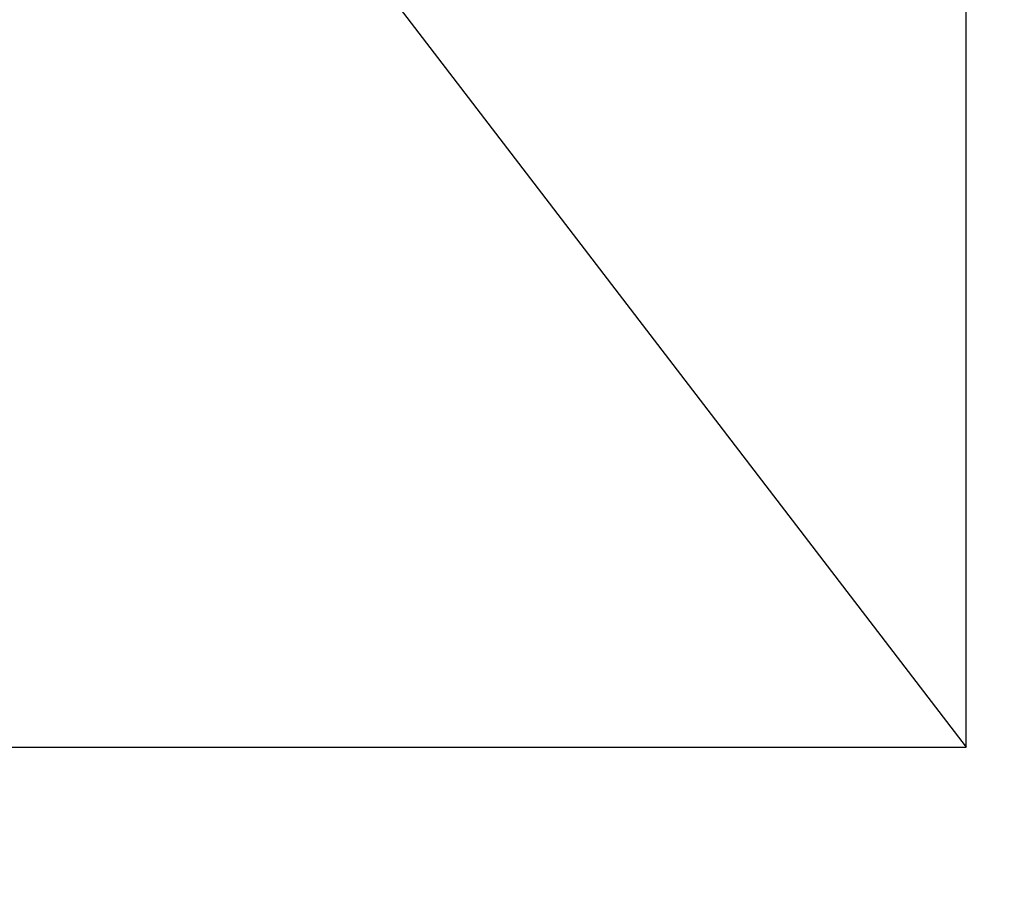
# Model space of a CAD drawing. Header units: millimetres. Extents: x 3536 to 5222, y 1741 to 3266.
# Tile 150 of 256: x 4057.9 to 4063.65, y 2969.2 to 2974.25. Entities that reach past the tile are written whole.
import ezdxf

# ---------------------------------------------------------------- set-up
doc = ezdxf.new("R2010")
doc.units = ezdxf.units.MM

msp = doc.modelspace()

# ---------------------------------------------------------------- hatches: boundary and pattern name
at = {"linetype": 'Continuous', "true_color": 0x139b48}
h = msp.add_hatch(dxfattribs=at)
h.set_pattern_fill('ANSI31', color=114)
h.set_pattern_definition([(45, (5134.327, 2974.0366), (-2.245064, 2.245064), [])])
h.paths.add_polyline_path([(4244.7791, 1982.0775), (4244.8075, 1957.2707), (4269.6143, 1957.2992), (4269.5858, 1982.1059)])
h.paths.add_polyline_path([(4511.5229, 1972.7578), (4511.5513, 1947.951), (4536.358, 1947.9795), (4536.3296, 1972.7862)])
h.paths.add_polyline_path([(4201.1381, 1862.7464), (4201.1665, 1837.9397), (4225.9732, 1837.9681), (4225.9448, 1862.7749)])
h.paths.add_polyline_path([(4547.9159, 1857.3153), (4547.9443, 1832.5086), (4572.751, 1832.537), (4572.7226, 1857.3437)])
h.paths.add_polyline_path([(4466.0673, 2349.5897), (4466.0957, 2324.7829), (4490.9025, 2324.8113), (4490.874, 2349.6181)])
h.paths.add_polyline_path([(4809.6655, 2341.5748), (4809.694, 2316.768), (4834.5007, 2316.7964), (4834.4723, 2341.6032)])
h.paths.add_polyline_path([(4779.0514, 2458.3615), (4779.0798, 2433.5547), (4803.8866, 2433.5831), (4803.8581, 2458.3899)])
h.paths.add_polyline_path([(4512.3076, 2467.6811), (4512.336, 2442.8744), (4537.1428, 2442.9028), (4537.1143, 2467.7096)])
edge = h.paths.add_edge_path()
edge.add_arc((4251.0048, 2446.2713), 4.31, 0, 360)
h.paths.add_polyline_path([(4226.198, 2446.2429), (4226.2265, 2421.4361), (4251.0332, 2421.4645), (4251.0048, 2446.2713)])
h.paths.add_polyline_path([(3959.4543, 2455.5625), (3959.4827, 2430.7558), (3984.2894, 2430.7842), (3984.261, 2455.591)])
h.paths.add_polyline_path([(3920.0468, 2335.3468), (3920.0752, 2310.5401), (3944.882, 2310.5685), (3944.8536, 2335.3753)])
h.paths.add_polyline_path([(4270.0134, 2335.6662), (4270.0419, 2310.8594), (4294.8486, 2310.8879), (4294.8202, 2335.6946)])
h.paths.add_polyline_path([(3627.4362, 2832.9901), (3627.4646, 2808.1833), (3652.2713, 2808.2117), (3652.2429, 2833.0185)])
h.paths.add_polyline_path([(4007.9799, 2834.1103), (4008.0084, 2809.3036), (4032.8151, 2809.332), (4032.7867, 2834.1388)])
h.paths.add_polyline_path([(3958.8426, 2964.6885), (3958.8711, 2939.8818), (3983.6778, 2939.9102), (3983.6494, 2964.7169)])
h.paths.add_polyline_path([(3692.0989, 2974.0082), (3692.1273, 2949.2014), (3716.9341, 2949.2299), (3716.9056, 2974.0366)])
edge = h.paths.add_edge_path()
edge.add_arc((4270.6926, 2928.921), 4.219, 0, 360)
h.paths.add_polyline_path([(4245.8574, 2953.6993), (4245.8858, 2928.8926), (4270.6926, 2928.921), (4270.6642, 2953.7277)])
h.paths.add_polyline_path([(4204.9162, 2828.5874), (4204.9446, 2803.7807), (4229.7513, 2803.8091), (4229.7229, 2828.6159)])
h.paths.add_polyline_path([(4553.4268, 2829.9314), (4553.4552, 2805.1246), (4578.2619, 2805.1531), (4578.2335, 2829.9598)])
h.paths.add_polyline_path([(4512.6012, 2944.3796), (4512.6296, 2919.5729), (4537.4364, 2919.6013), (4537.4079, 2944.4081)])
h.paths.add_polyline_path([(4800.1827, 2942.4111), (4800.2111, 2917.6044), (4825.0179, 2917.6328), (4824.9894, 2942.4396)])
h.paths.add_polyline_path([(5066.9265, 2933.0914), (5066.9549, 2908.2847), (5091.7616, 2908.3131), (5091.7332, 2933.1199)])
h.paths.add_polyline_path([(5109.4918, 2824.7221), (5109.5203, 2799.9153), (5134.327, 2799.9437), (5134.2986, 2824.7505)])
h.paths.add_polyline_path([(4753.5998, 2827.5351), (4753.6282, 2802.7283), (4778.435, 2802.7568), (4778.4066, 2827.5635)])

# ---------------------------------------------------------------- linework, layer by layer
at = {"color": 9}
for p, q in [((4052.5812, 2984.1517), (4063.4288, 2970.0001)), ((4063.4288, 2970.0001), (4063.4288, 2984.1813)), ((4052.6729, 2970.0001), (4063.4288, 2970.0001))]:
    msp.add_line(p, q, dxfattribs=at)

doc.saveas('drawing.dxf')
